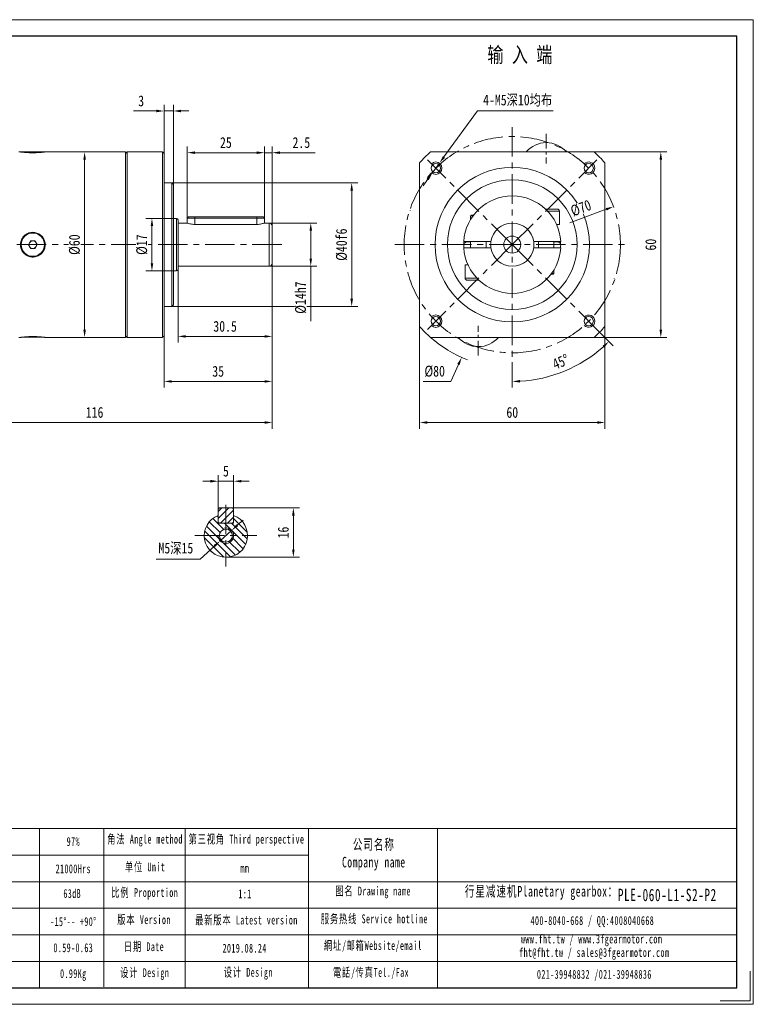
# Model space of a CAD drawing. Header units: millimetres. Extents: x -42 to 409, y -45 to 273.
# Tile 3 of 3: x 171 to 409, y -45 to 273. Entities that reach past the tile are written whole.
import ezdxf

# ---------------------------------------------------------------- set-up
doc = ezdxf.new("R2010")
doc.units = ezdxf.units.MM
doc.header["$LTSCALE"] = 1.5
doc.linetypes.add('CENTER', pattern=[10.16, 6.35, -1.27, 1.27, -1.27])
doc.layers.get('0').update_dxf_attribs({"lineweight": 18})
for name, color, linetype, lineweight in [('1轮廓实线层', 7, 'Continuous', 18), ('3中心线层', 1, 'CENTER', 18), ('5剖面线层', 2, 'Continuous', 18), ('7标注层', 4, 'Continuous', 18), ('SLD-0', 7, 'Continuous', 18)]:
    doc.layers.add(name, color=color, linetype=linetype, lineweight=lineweight)
doc.styles.add('PC_TEXTSTYLE', font='txt', dxfattribs={"width": 0.8})
doc.styles.add('TH_GBDIM', font='txt', dxfattribs={"width": 0.8})
doc.styles.add('标准', font='txt', dxfattribs={"width": 0.667})
doc.dimstyles.new('TH_GBDIM', dxfattribs={"dimtxt": 3.5, "dimasz": 2.5, "dimexe": 2, "dimexo": 0, "dimgap": 1.5, "dimtad": 1, "dimdec": 1, "dimdsep": 46, "dimtxsty": 'TH_GBDIM', "dimcen": 2.5, "dimdle": 5, "dimclrd": 4, "dimclre": 4, "dimclrt": 3, "dimadec": 0, "dimazin": 2, "dimtfac": 0.714286, "dimtdec": 1, "dimtmove": 0, "dimatfit": 3, "dimfxl": 1, "dimtolj": 1, "dimarcsym": 0})

# ---------------------------------------------------------------- blocks, each defined once
blk = doc.blocks.new('*X3')
at = {"layer": '7标注层', "transparency": 16777216}
for points in [[(247.95, 230.77), (247.95, 229.94), (250.45, 230.35)], [(255.45, 230.77), (255.45, 229.94), (252.95, 230.35)]]:
    blk.add_hatch(color=4, dxfattribs=at).paths.add_polyline_path(points, flags=0)
at = {"layer": '7标注层', "color": 4, "transparency": 16777216}
for p, q in [((247.95, 230.35), (245.45, 230.35)), ((250.45, 209.2), (250.45, 232.35)), ((250.45, 230.35), (252.95, 230.35)), ((252.95, 206.6), (252.95, 232.35)), ((255.45, 230.35), (266.81, 230.35))]:
    blk.add_line(p, q, dxfattribs=at)
at = {"layer": '7标注层', "color": 3, "transparency": 16777216, "insert": (262.38, 233.6), "char_height": 3.5, "width": 11.0444, "attachment_point": 5, "style": 'TH_GBDIM'}
blk.add_mtext('2.5', dxfattribs=at)
blk = doc.blocks.new('*X4')
at = {"layer": '7标注层', "transparency": 16777216}
for points in [[(227.95, 230.77), (227.95, 229.94), (225.45, 230.35)], [(247.95, 230.77), (247.95, 229.94), (250.45, 230.35)]]:
    blk.add_hatch(color=4, dxfattribs=at).paths.add_polyline_path(points, flags=0)
at = {"layer": '7标注层', "color": 4, "transparency": 16777216}
for p, q in [((225.45, 209.2), (225.45, 232.35)), ((227.95, 230.35), (247.95, 230.35)), ((250.45, 209.2), (250.45, 232.35))]:
    blk.add_line(p, q, dxfattribs=at)
at = {"layer": '7标注层', "color": 3, "transparency": 16777216, "insert": (237.95, 233.6), "char_height": 3.5, "width": 7.0622, "attachment_point": 5, "style": 'TH_GBDIM'}
blk.add_mtext('25', dxfattribs=at)
blk = doc.blocks.new('*X5')
at = {"layer": '7标注层', "transparency": 16777216}
for points in [[(278.26, 218.1), (279.09, 218.1), (278.68, 220.6)], [(278.26, 183.1), (279.09, 183.1), (278.68, 180.6)]]:
    blk.add_hatch(color=4, dxfattribs=at).paths.add_polyline_path(points, flags=0)
at = {"layer": '7标注层', "color": 4, "transparency": 16777216}
for p, q in [((220.45, 220.6), (280.68, 220.6)), ((278.68, 218.1), (278.68, 183.1)), ((220.45, 180.6), (280.68, 180.6))]:
    blk.add_line(p, q, dxfattribs=at)
at = {"layer": '7标注层', "color": 3, "transparency": 16777216, "insert": (275.43, 200.6), "char_height": 3.5, "width": 19.32, "attachment_point": 5, "rotation": 90, "style": 'TH_GBDIM'}
blk.add_mtext('%%C40f6', dxfattribs=at)
blk = doc.blocks.new('*X6')
at = {"layer": '7标注层', "transparency": 16777216}
for points in [[(215.45, 244.26), (215.45, 243.42), (217.95, 243.84)], [(223.45, 244.26), (223.45, 243.42), (220.95, 243.84)]]:
    blk.add_hatch(color=4, dxfattribs=at).paths.add_polyline_path(points, flags=0)
at = {"layer": '7标注层', "color": 4, "transparency": 16777216}
for p, q in [((217.95, 230.1), (217.95, 245.84)), ((220.95, 220.1), (220.95, 245.84)), ((215.45, 243.84), (208.08, 243.84)), ((220.95, 243.84), (217.95, 243.84)), ((223.45, 243.84), (225.95, 243.84))]:
    blk.add_line(p, q, dxfattribs=at)
at = {"layer": '7标注层', "color": 3, "transparency": 16777216, "insert": (210.51, 247.09), "char_height": 3.5, "width": 3.0178, "attachment_point": 5, "style": 'TH_GBDIM'}
blk.add_mtext('3', dxfattribs=at)
blk = doc.blocks.new('*X7')
at = {"layer": '7标注层', "transparency": 16777216}
for points in [[(224.95, 171.33), (224.95, 170.5), (222.45, 170.91)], [(250.45, 171.33), (250.45, 170.5), (252.95, 170.91)]]:
    blk.add_hatch(color=4, dxfattribs=at).paths.add_polyline_path(points, flags=0)
at = {"layer": '7标注层', "color": 4, "transparency": 16777216}
for p, q in [((252.95, 194.6), (252.95, 168.91)), ((222.45, 192.6), (222.45, 168.91)), ((250.45, 170.91), (224.95, 170.91))]:
    blk.add_line(p, q, dxfattribs=at)
at = {"layer": '7标注层', "color": 3, "transparency": 16777216, "insert": (237.7, 174.16), "char_height": 3.5, "width": 14.9644, "attachment_point": 5, "style": 'TH_GBDIM'}
blk.add_mtext('30.5', dxfattribs=at)
blk = doc.blocks.new('*X8')
at = {"layer": '7标注层', "transparency": 16777216}
for points in [[(220.45, 156.76), (220.45, 155.93), (217.95, 156.35)], [(250.45, 156.76), (250.45, 155.93), (252.95, 156.35)]]:
    blk.add_hatch(color=4, dxfattribs=at).paths.add_polyline_path(points, flags=0)
at = {"layer": '7标注层', "color": 4, "transparency": 16777216}
for p, q in [((252.95, 194.6), (252.95, 154.35)), ((217.95, 171.1), (217.95, 154.35)), ((250.45, 156.35), (220.45, 156.35))]:
    blk.add_line(p, q, dxfattribs=at)
at = {"layer": '7标注层', "color": 3, "transparency": 16777216, "insert": (235.45, 159.6), "char_height": 3.5, "width": 7, "attachment_point": 5, "style": 'TH_GBDIM'}
blk.add_mtext('35', dxfattribs=at)
blk = doc.blocks.new('*X10')
at = {"layer": '7标注层', "transparency": 16777216}
for points in [[(140.45, 143.48), (140.45, 142.64), (137.95, 143.06)], [(250.45, 143.48), (250.45, 142.64), (252.95, 143.06)]]:
    blk.add_hatch(color=4, dxfattribs=at).paths.add_polyline_path(points, flags=0)
at = {"layer": '7标注层', "color": 4, "transparency": 16777216}
for p, q in [((137.95, 170.6), (137.95, 141.06)), ((252.95, 168.91), (252.95, 141.06)), ((140.45, 143.06), (250.45, 143.06))]:
    blk.add_line(p, q, dxfattribs=at)
at = {"layer": '7标注层', "color": 3, "transparency": 16777216, "insert": (195.45, 146.31), "char_height": 3.5, "width": 10.6089, "attachment_point": 5, "style": 'TH_GBDIM'}
blk.add_mtext('116', dxfattribs=at)
blk = doc.blocks.new('*X14')
at = {"layer": '7标注层', "transparency": 16777216}
for points in [[(232.95, 124.48), (232.95, 123.64), (235.45, 124.06)], [(242.95, 124.48), (242.95, 123.64), (240.45, 124.06)]]:
    blk.add_hatch(color=4, dxfattribs=at).paths.add_polyline_path(points, flags=0)
at = {"layer": '7标注层', "color": 4, "transparency": 16777216}
for p, q in [((235.45, 115.06), (235.45, 126.06)), ((240.45, 115.06), (240.45, 126.06)), ((232.95, 124.06), (230.45, 124.06)), ((235.45, 124.06), (240.45, 124.06)), ((242.95, 124.06), (245.45, 124.06))]:
    blk.add_line(p, q, dxfattribs=at)
at = {"layer": '7标注层', "color": 3, "transparency": 16777216, "insert": (237.95, 127.31), "char_height": 3.5, "width": 3.0178, "attachment_point": 5, "style": 'TH_GBDIM'}
blk.add_mtext('5', dxfattribs=at)
blk = doc.blocks.new('*X15')
at = {"layer": '7标注层', "transparency": 16777216}
for points in [[(259.37, 112.96), (260.21, 112.96), (259.79, 115.46)], [(259.37, 101.96), (260.21, 101.96), (259.79, 99.46)]]:
    blk.add_hatch(color=4, dxfattribs=at).paths.add_polyline_path(points, flags=0)
at = {"layer": '7标注层', "color": 4, "transparency": 16777216}
for p, q in [((240.05, 115.46), (261.79, 115.46)), ((259.79, 112.96), (259.79, 101.96)), ((237.95, 99.46), (261.79, 99.46))]:
    blk.add_line(p, q, dxfattribs=at)
at = {"layer": '7标注层', "color": 3, "transparency": 16777216, "insert": (256.54, 107.46), "char_height": 3.5, "width": 6.8833, "attachment_point": 5, "rotation": 90, "style": 'TH_GBDIM'}
blk.add_mtext('16', dxfattribs=at)
blk = doc.blocks.new('*X16')
at = {"layer": '7标注层', "transparency": 16777216}
for points in [[(241.37, 110.13), (241.93, 109.51), (239.8, 108.14)], [(233.97, 103.4), (234.53, 102.78), (236.1, 104.77)]]:
    blk.add_hatch(color=4, dxfattribs=at).paths.add_polyline_path(points, flags=0)
at = {"layer": '7标注层', "color": 4, "transparency": 16777216}
for p, q in [((241.65, 109.82), (243.49, 111.5)), ((239.8, 108.14), (236.1, 104.77)), ((229.61, 98.87), (234.25, 103.09)), ((215.41, 98.87), (229.61, 98.87))]:
    blk.add_line(p, q, dxfattribs=at)
at = {"layer": '7标注层', "color": 3, "transparency": 16777216, "insert": (221.76, 102.26), "char_height": 3.5, "width": 23.3022, "attachment_point": 5, "style": 'TH_GBDIM'}
blk.add_mtext('M5深15', dxfattribs=at)
blk = doc.blocks.new('*X17')
at = {"layer": '7标注层', "transparency": 16777216}
for points in [[(303.16, 143.48), (303.16, 142.64), (300.66, 143.06)], [(358.16, 143.48), (358.16, 142.64), (360.66, 143.06)]]:
    blk.add_hatch(color=4, dxfattribs=at).paths.add_polyline_path(points, flags=0)
at = {"layer": '7标注层', "color": 4, "transparency": 16777216}
for p, q in [((300.66, 174.14), (300.66, 141.06)), ((360.66, 174.14), (360.66, 141.06)), ((303.16, 143.06), (358.16, 143.06))]:
    blk.add_line(p, q, dxfattribs=at)
at = {"layer": '7标注层', "color": 3, "transparency": 16777216, "insert": (330.66, 146.31), "char_height": 3.5, "width": 7.1867, "attachment_point": 5, "style": 'TH_GBDIM'}
blk.add_mtext('60', dxfattribs=at)
blk = doc.blocks.new('*X18')
at = {"layer": '7标注层', "transparency": 16777216}
for points in [[(378.32, 228.1), (379.15, 228.1), (378.74, 230.6)], [(378.32, 173.1), (379.15, 173.1), (378.74, 170.6)]]:
    blk.add_hatch(color=4, dxfattribs=at).paths.add_polyline_path(points, flags=0)
at = {"layer": '7标注层', "color": 4, "transparency": 16777216}
for p, q in [((357.11, 230.6), (380.74, 230.6)), ((378.74, 173.1), (378.74, 228.1)), ((357.11, 170.6), (380.74, 170.6))]:
    blk.add_line(p, q, dxfattribs=at)
at = {"layer": '7标注层', "color": 3, "transparency": 16777216, "insert": (375.49, 200.6), "char_height": 3.5, "width": 7.1867, "attachment_point": 5, "rotation": 90, "style": 'TH_GBDIM'}
blk.add_mtext('60', dxfattribs=at)
blk = doc.blocks.new('*X19')
at = {"layer": '7标注层', "transparency": 16777216}
for points in [[(308.22, 229.23), (308.89, 228.74), (307.08, 226.96)], [(302.92, 221.95), (303.6, 221.46), (304.73, 223.73)]]:
    blk.add_hatch(color=4, dxfattribs=at).paths.add_polyline_path(points, flags=0)
at = {"layer": '7标注层', "color": 4, "transparency": 16777216}
for p, q in [((319.37, 243.84), (308.55, 228.98)), ((343.91, 243.84), (319.37, 243.84)), ((304.73, 223.73), (307.08, 226.96)), ((303.26, 221.71), (301.79, 219.68))]:
    blk.add_line(p, q, dxfattribs=at)
at = {"layer": '7标注层', "color": 3, "transparency": 16777216, "insert": (332.39, 247.22), "char_height": 3.5, "width": 47.1022, "attachment_point": 5, "style": 'TH_GBDIM'}
blk.add_mtext('4-M5深10均布', dxfattribs=at)
blk = doc.blocks.new('*X24')
at = {"layer": '7标注层', "transparency": 16777216}
blk.add_hatch(color=4, dxfattribs=at).paths.add_polyline_path([(312.86, 162), (313.62, 161.66), (314.26, 164.11)], flags=0)
at = {"layer": '7标注层', "color": 4, "transparency": 16777216}
for p, q in [((330.66, 198.1), (330.66, 203.1)), ((328.16, 200.6), (333.16, 200.6)), ((310.78, 156.35), (313.24, 161.83)), ((301.81, 156.35), (310.78, 156.35))]:
    blk.add_line(p, q, dxfattribs=at)
blk.add_arc((330.66, 200.6), 40, 228.5904, 248.6725, dxfattribs=at)
at = {"layer": '7标注层', "color": 3, "transparency": 16777216, "insert": (305.54, 159.6), "char_height": 3.5, "width": 11.3867, "attachment_point": 5, "style": 'TH_GBDIM'}
blk.add_mtext('%%C80', dxfattribs=at)
blk = doc.blocks.new('*X27')
at = {"transparency": 16777216}
for points in [[(359.86, 167.88), (360.43, 167.27), (361.96, 169.29)], [(333.17, 155.98), (333.14, 156.81), (330.66, 156.33)]]:
    blk.add_hatch(color=4, dxfattribs=at).paths.add_polyline_path(points, flags=0)
at = {"color": 4, "transparency": 16777216}
for p, q in [((358.06, 173.19), (363.37, 167.88)), ((330.66, 162.6), (330.66, 154.33))]:
    blk.add_line(p, q, dxfattribs=at)
blk.add_arc((330.66, 200.6), 44.27, 273.236, 311.764, dxfattribs=at)
at = {"color": 3, "transparency": 16777216, "insert": (346.35, 162.7), "char_height": 3.5, "width": 12.5704, "attachment_point": 5, "rotation": 22.5, "style": 'TH_GBDIM'}
blk.add_mtext('45%%D', dxfattribs=at)
blk = doc.blocks.new('*X28')
at = {"layer": '7标注层', "transparency": 16777216}
blk.add_hatch(color=4, dxfattribs=at).paths.add_polyline_path([(360.93, 212.42), (361.22, 211.64), (363.42, 212.91)], flags=0)
at = {"layer": '7标注层', "color": 4, "transparency": 16777216}
blk.add_line((349.31, 207.61), (361.08, 212.03), dxfattribs=at)
at = {"layer": '7标注层', "color": 3, "transparency": 16777216, "insert": (352.88, 212.42), "char_height": 3.5, "width": 13.0804, "attachment_point": 5, "rotation": 20.5997, "style": 'TH_GBDIM'}
blk.add_mtext('%%C70', dxfattribs=at)
blk = doc.blocks.new('*X29')
at = {"layer": '7标注层', "transparency": 16777216}
for points in [[(265.01, 205.1), (265.84, 205.1), (265.42, 207.6)], [(265.01, 196.1), (265.84, 196.1), (265.42, 193.6)]]:
    blk.add_hatch(color=4, dxfattribs=at).paths.add_polyline_path(points, flags=0)
at = {"layer": '7标注层', "color": 4, "transparency": 16777216}
for p, q in [((251.95, 207.6), (267.42, 207.6)), ((265.42, 205.1), (265.42, 196.1)), ((251.95, 193.6), (267.42, 193.6)), ((265.42, 193.6), (265.42, 175.83))]:
    blk.add_line(p, q, dxfattribs=at)
at = {"layer": '7标注层', "color": 3, "transparency": 16777216, "insert": (262.17, 183.46), "char_height": 3.5, "width": 19.2889, "attachment_point": 5, "rotation": 90, "style": 'TH_GBDIM'}
blk.add_mtext('%%C14h7', dxfattribs=at)
blk = doc.blocks.new('*X30')
at = {"layer": '7标注层', "transparency": 16777216}
for points in [[(213.6, 206.6), (214.43, 206.6), (214.01, 209.1)], [(213.6, 194.6), (214.43, 194.6), (214.01, 192.1)]]:
    blk.add_hatch(color=4, dxfattribs=at).paths.add_polyline_path(points, flags=0)
at = {"layer": '7标注层', "color": 4, "transparency": 16777216}
for p, q in [((220.95, 209.1), (212.01, 209.1)), ((214.01, 206.6), (214.01, 194.6)), ((220.95, 192.1), (212.01, 192.1))]:
    blk.add_line(p, q, dxfattribs=at)
at = {"layer": '7标注层', "color": 3, "transparency": 16777216, "insert": (210.76, 200.6), "char_height": 3.5, "width": 11.3244, "attachment_point": 5, "rotation": 90, "style": 'TH_GBDIM'}
blk.add_mtext('%%C17', dxfattribs=at)
blk = doc.blocks.new('*X31')
at = {"layer": '7标注层', "transparency": 16777216}
for points in [[(191.8, 228.1), (192.63, 228.1), (192.22, 230.6)], [(191.8, 173.1), (192.63, 173.1), (192.22, 170.6)]]:
    blk.add_hatch(color=4, dxfattribs=at).paths.add_polyline_path(points, flags=0)
at = {"layer": '7标注层', "color": 4, "transparency": 16777216}
for p, q in [((191.35, 230.6), (194.22, 230.6)), ((192.22, 228.1), (192.22, 173.1)), ((191.35, 170.6), (194.22, 170.6))]:
    blk.add_line(p, q, dxfattribs=at)
at = {"layer": '7标注层', "color": 3, "transparency": 16777216, "insert": (188.97, 200.6), "char_height": 3.5, "width": 11.3867, "attachment_point": 5, "rotation": 90, "style": 'TH_GBDIM'}
blk.add_mtext('%%C60', dxfattribs=at)

msp = doc.modelspace()

# ---------------------------------------------------------------- hatches: boundary and pattern name
at = {"layer": '5剖面线层'}
h = msp.add_hatch(dxfattribs=at)
h.set_pattern_fill('ANSI31', color=256, style=0, pattern_type=0)
h.set_pattern_definition([(45, (0, 0), (-1.122532, 1.122532), [])])
h.paths.add_polyline_path([(240.447321, 112.993818), (240.447321, 115.05547), (240.047321, 115.45547), (237.947321, 115.45547), (237.947321, 110.45547), (240.047321, 110.45547), (240.447321, 110.85547)], flags=0)
h.paths.add_polyline_path([(237.947321, 115.45547), (235.847321, 115.45547), (235.447321, 115.05547), (235.447321, 110.85547), (235.847321, 110.45547), (237.947321, 110.45547)], flags=0)
h = msp.add_hatch(dxfattribs=at)
h.set_pattern_fill('ANSI31', color=256, style=0, pattern_type=0)
h.set_pattern_definition([(135, (0, 0), (-1.122532, -1.122532), [])])
edge = h.paths.add_edge_path(flags=0)
edge.add_line((237.947321, 110.45547), (235.447321, 110.45547))
edge.add_line((235.447321, 110.45547), (235.447321, 112.993818))
edge.add_arc((237.947321, 106.45547), 7, 110.92483202, 180.0000004)
edge.add_line((230.947321, 106.45547), (235.847321, 106.45547))
edge.add_arc((237.947322, 106.45547), 2.1, 90.00000034, 179.99999966, ccw=False)
edge.add_line((237.947321, 108.55547), (237.947321, 110.45547))
edge = h.paths.add_edge_path(flags=0)
edge.add_line((240.447321, 112.993818), (240.447321, 110.45547))
edge.add_line((240.447321, 110.45547), (237.947321, 110.45547))
edge.add_line((237.947321, 110.45547), (237.947321, 108.95547))
edge.add_arc((237.947321, 106.45547), 2.5, 0, 89.99999966, ccw=False)
edge.add_line((240.447321, 106.45547), (244.947321, 106.45547))
edge.add_arc((237.947322, 106.45547), 7, 359.9999996, 429.07516838)
edge = h.paths.add_edge_path(flags=0)
edge.add_line((244.947321, 106.45547), (240.447321, 106.45547))
edge.add_arc((237.947321, 106.45547), 2.5, 270.00000034, 359.99999966, ccw=False)
edge.add_line((237.947321, 103.95547), (237.947321, 99.45547))
edge.add_arc((237.947321, 106.45547), 7, 270.00000034, 360)
edge = h.paths.add_edge_path(flags=0)
edge.add_arc((237.947322, 106.45547), 2.5, 180, 269.99999966, ccw=False)
edge.add_line((235.447321, 106.45547), (230.947321, 106.45547))
edge.add_arc((237.947322, 106.45547), 7, 180.00000034, 269.99999966)
edge.add_line((237.947321, 99.45547), (237.947321, 103.95547))
edge = h.paths.add_edge_path(flags=0)
edge.add_line((235.847321, 106.45547), (235.447321, 106.45547))
edge.add_arc((237.947322, 106.45547), 2.5, 180.00000034, 269.99999966)
edge.add_line((237.947321, 103.95547), (237.947321, 104.35547))
edge.add_arc((237.947322, 106.45547), 2.1, 180, 269.99999966, ccw=False)
edge = h.paths.add_edge_path(flags=0)
edge.add_line((240.447321, 106.45547), (240.047321, 106.45547))
edge.add_arc((237.947321, 106.45547), 2.1, 270.00000034, 359.99999966, ccw=False)
edge.add_line((237.947321, 104.35547), (237.947321, 103.95547))
edge.add_arc((237.947321, 106.45547), 2.5, 270.00000034, 360)
edge = h.paths.add_edge_path(flags=0)
edge.add_line((237.947321, 108.95547), (237.947321, 108.55547))
edge.add_arc((237.947321, 106.45547), 2.1, 0, 89.99999966, ccw=False)
edge.add_line((240.047321, 106.45547), (240.447321, 106.45547))
edge.add_arc((237.947321, 106.45547), 2.5, 0.00000034, 89.99999966)

# ---------------------------------------------------------------- linework, layer by layer
at = {"color": 7, "linetype": 'Continuous', "lineweight": 15}
for p, q in [((341.67492, 233.595578), (341.636438, 233.595578)), ((171.682321, 230.575556), (173.666545, 230.575556)), ((173.666545, 230.575556), (179.212321, 230.575556)), ((205.447321, 230.595556), (205.447321, 170.595556)), ((205.947321, 230.595556), (205.947321, 170.595556)), ((217.447321, 170.595556), (217.447321, 230.595556)), ((217.947321, 230.095556), (217.947321, 171.095556)), ((357.113192, 230.595556), (304.198166, 230.595556)), ((300.655679, 227.053069), (300.655679, 174.138043)), ((360.655679, 174.138043), (360.655679, 227.053069)), ((220.447321, 180.595556), (220.447321, 220.595556)), ((220.947321, 220.095556), (220.947321, 181.095556)), ((297.655657, 211.614797), (297.655657, 211.576315)), ((341.4173, 212.095556), (343.468179, 212.095556)), ((343.780679, 211.470556), (342.048522, 211.470556)), ((343.468179, 212.095556), (345.280679, 212.095556)), ((345.905679, 211.470556), (343.780679, 211.470556)), ((345.905679, 211.470556), (345.905679, 207.095556)), ((221.947321, 200.595556), (221.947321, 209.095556)), ((222.447321, 208.595556), (222.447321, 200.595556)), ((225.447321, 209.195556), (225.447321, 207.595556)), ((227.947321, 209.195556), (225.447321, 209.195556)), ((225.847321, 209.595556), (227.947321, 209.595556)), ((227.947321, 209.595556), (247.947321, 209.595556)), ((227.947321, 209.195556), (227.947321, 209.595556)), ((247.947321, 209.195556), (227.947321, 209.195556)), ((227.947321, 209.195556), (227.947321, 207.133904)), ((247.947321, 207.133904), (227.947321, 207.133904)), ((247.947321, 209.595556), (250.047321, 209.595556)), ((247.947321, 209.595556), (247.947321, 209.195556)), ((250.447321, 209.195556), (247.947321, 209.195556)), ((247.947321, 209.195556), (247.947321, 207.133904)), ((250.447321, 209.195556), (250.447321, 207.595556)), ((251.947321, 200.595556), (251.947321, 207.595556)), ((317.155679, 209.895556), (317.155679, 208.708046)), ((317.944562, 209.895556), (317.155679, 209.895556)), ((317.355679, 210.095556), (318.093334, 210.095556)), ((345.905679, 207.095556), (345.001846, 207.095556)), ((252.947321, 206.595556), (252.947321, 200.595556)), ((174.004636, 200.550924), (174.687326, 201.822642)), ((174.687326, 201.822642), (176.130012, 201.867274)), ((176.130012, 201.867274), (176.890007, 200.640188)), ((314.989012, 200.595556), (315.02123, 201.599773)), ((323.222644, 201.595556), (315.438501, 201.595556)), ((317.155679, 201.595556), (317.155679, 199.595556)), ((322.155679, 201.595556), (322.155679, 199.595556)), ((345.872857, 201.595556), (338.088713, 201.595556)), ((339.155679, 201.595556), (339.155679, 199.595556)), ((344.155679, 201.595556), (344.155679, 199.595556)), ((174.764631, 199.323838), (174.004636, 200.550924)), ((176.207317, 199.368469), (174.764631, 199.323838)), ((176.890007, 200.640188), (176.207317, 199.368469)), ((221.947321, 192.095556), (221.947321, 200.595556)), ((222.447321, 200.595556), (222.447321, 192.595556)), ((251.947321, 193.595556), (251.947321, 200.595556)), ((252.947321, 200.595556), (252.947321, 194.595556)), ((315.021063, 199.593942), (314.989012, 200.595556)), ((315.438501, 199.595556), (323.222644, 199.595556)), ((338.088713, 199.595556), (345.872857, 199.595556)), ((315.405679, 194.095556), (315.405679, 189.720556)), ((315.405679, 194.095556), (316.309512, 194.095556)), ((343.366796, 191.295556), (344.155679, 191.295556)), ((344.155679, 192.483065), (344.155679, 191.295556)), ((315.405679, 189.720556), (317.530679, 189.720556)), ((317.843179, 189.095556), (316.030679, 189.095556)), ((317.530679, 189.720556), (319.262836, 189.720556)), ((319.894057, 189.095556), (317.843179, 189.095556)), ((343.955679, 191.095556), (343.218023, 191.095556)), ((363.655701, 189.576315), (363.655701, 189.614797)), ((179.212321, 170.615556), (171.682321, 170.615556)), ((304.198166, 170.595556), (357.113192, 170.595556)), ((319.636438, 167.595534), (319.67492, 167.595534)), ((235.447321, 115.05547), (235.847321, 115.45547)), ((235.447321, 115.05547), (235.447321, 110.85547)), ((235.847321, 115.45547), (240.047321, 115.45547)), ((240.047321, 115.45547), (240.447321, 115.05547)), ((240.447321, 110.85547), (240.447321, 115.05547)), ((235.447321, 110.45547), (235.447321, 112.993818)), ((240.447321, 112.993818), (240.447321, 110.45547)), ((235.847321, 110.45547), (235.447321, 110.85547)), ((235.447321, 110.45547), (240.447321, 110.45547)), ((235.847321, 110.45547), (240.047321, 110.45547)), ((240.447321, 110.85547), (240.047321, 110.45547))]:
    msp.add_line(p, q, dxfattribs=at)
for centre in [(305.906941, 225.344293), (355.404416, 225.344293), (305.906941, 175.846818), (355.404416, 175.846818)]:
    msp.add_circle(centre, 1.5)
for centre, radius in [((330.655679, 200.595556), 25), ((330.655679, 200.595556), 21), ((175.447321, 200.595556), 3.765), ((330.655679, 200.595556), 2.75), ((330.655679, 200.595556), 2.75), ((237.947321, 106.45547), 2.1)]:
    msp.add_circle(centre, radius, dxfattribs=at)
for centre, radius, start, end in [((341.636438, 225.095578), 8.5, 90, 139.67997746), ((341.67492, 225.095578), 8.5, 40.32002254, 90), ((330.655679, 200.595556), 40, 131.40962211, 138.59037789), ((330.655679, 200.595556), 40, 41.40962211, 48.59037789), ((330.655679, 200.595556), 15.75, 3.64027588, 176.35972412), ((345.280679, 211.470556), 0.625, 0, 90), ((221.947321, 208.595556), 0.5, 0, 90), ((251.947321, 206.595556), 1, 0, 90), ((330.655679, 200.595556), 7, 8.2132107, 171.7867893), ((175.447321, 200.595556), 1.25, 151.77197728, 211.77197728), ((175.447321, 200.595556), 1.25, 91.77197728, 151.77197728), ((175.447321, 200.595556), 1.25, 31.77197728, 91.77197728), ((175.447321, 200.595556), 1.25, 331.77197728, 31.77197728), ((316.45435, 199.4188), 2.125, 70.72896731, 133.43691614), ((330.655679, 200.595556), 7, 171.7867893, 188.2132107), ((330.655679, 200.595556), 7, 351.7867893, 8.2132107), ((344.857008, 199.4188), 2.125, 46.56308386, 109.27103269), ((330.655679, 200.595556), 15.666667, 356.33360965, 3.66260414), ((175.447321, 200.595556), 1.25, 211.77197728, 271.77197728), ((175.447321, 200.595556), 1.25, 271.77197728, 331.77197728), ((330.655679, 200.595556), 15.75, 183.64027588, 356.35972412), ((330.655679, 200.595556), 7, 188.2132107, 351.7867893), ((251.947321, 194.595556), 1, 270, 0), ((221.947321, 192.595556), 0.5, 270, 360), ((316.030679, 189.720556), 0.625, 180, 270), ((330.655679, 200.595556), 40, 221.40962211, 228.59037789), ((330.655679, 200.595556), 40, 311.40962211, 318.59037789), ((319.636438, 176.095534), 8.5, 220.32002254, 270), ((319.67492, 176.095534), 8.5, 270, 319.67997746), ((237.947321, 106.45547), 7, 110.92483243, 69.07516757)]:
    msp.add_arc(centre, radius, start, end, dxfattribs=at)
at = {"color": 4}
for centre, radius, start, end in [((305.906941, 225.344293), 2, 226.63724508, 135), ((355.404416, 225.344293), 2, 225, 136.63724508), ((305.906941, 175.846818), 2, 225, 133.36275492), ((355.404416, 175.846818), 2, 223.36275492, 135), ((237.947321, 106.45547), 2.5, 180, 102.49310125)]:
    msp.add_arc(centre, radius, start, end, dxfattribs=at)
at = {"color": 7, "linetype": 'Continuous', "lineweight": 15}
for points in [[(171.447321, 230.595556), (170.947321, 230.595556)], [(205.447321, 230.595556), (179.435577, 230.595556)], [(205.947321, 230.595556), (205.447321, 230.095556)], [(217.447321, 230.595556), (205.947321, 230.595556)], [(217.947321, 230.095556), (217.447321, 230.595556)], [(220.447321, 220.595556), (217.947321, 220.595556)], [(220.947321, 220.095556), (220.447321, 220.595556)], [(221.947321, 209.095556), (220.947321, 209.095556)], [(225.447321, 207.595556), (222.447321, 207.595556)], [(225.847321, 209.595556), (225.447321, 209.195556)], [(250.447321, 209.195556), (250.047321, 209.595556)], [(251.947321, 207.595556), (250.447321, 207.595556)], [(317.355679, 210.095556), (317.155679, 209.895556)], [(315.438501, 201.595556), (314.937457, 201.595556)], [(323.727476, 201.595556), (323.222644, 201.595556)], [(338.088713, 201.595556), (337.583882, 201.595556)], [(346.373901, 201.595556), (345.872857, 201.595556)], [(314.937457, 199.595556), (315.438501, 199.595556)], [(323.222644, 199.595556), (323.727476, 199.595556)], [(337.583882, 199.595556), (338.088713, 199.595556)], [(345.872857, 199.595556), (346.373901, 199.595556)], [(220.947321, 192.095556), (221.947321, 192.095556)], [(222.447321, 193.595556), (251.947321, 193.595556)], [(343.955679, 191.095556), (344.155679, 191.295556)], [(217.947321, 180.595556), (220.447321, 180.595556)], [(220.447321, 180.595556), (220.947321, 181.095556)], [(170.947321, 170.595556), (171.447321, 170.595556)], [(179.435577, 170.595556), (205.447321, 170.595556)], [(205.447321, 171.095556), (205.947321, 170.595556)], [(205.947321, 170.595556), (217.447321, 170.595556)], [(217.447321, 170.595556), (217.947321, 171.095556)]]:
    msp.add_open_spline(points, degree=1, dxfattribs=at)
for points, knots in [([(171.447321, 230.595556), (171.457901, 230.594136), (171.479367, 230.591255), (171.651992, 230.568682), (171.924864, 230.535067), (172.296013, 230.493264), (172.759602, 230.447539), (173.296406, 230.403568), (173.900547, 230.365707), (174.543218, 230.338986), (175.216676, 230.32603), (175.887876, 230.328439), (176.551017, 230.345835), (177.176294, 230.375874), (177.758876, 230.415729), (178.273591, 230.460457), (178.713967, 230.505745), (179.060474, 230.545967), (179.302905, 230.57644), (179.434228, 230.593804), (179.435193, 230.593939), (179.435577, 230.593994)], [0, 0, 0, 0, 0.4214696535, 0.8552277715, 1.2766788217, 1.7102261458, 2.1339860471, 2.5699364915, 2.9952127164, 3.4329615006, 3.855681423, 4.2908220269, 4.7108970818, 5.1430862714, 5.5645518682, 5.9980524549, 6.422765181, 6.8597775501, 7.2845548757, 7.7218335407, 8.0119347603, 8.0119347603, 8.0119347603, 8.0119347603]), ([(227.947321, 207.133904), (227.676498, 207.144032), (227.135285, 207.164272), (226.406203, 207.304424), (225.836673, 207.460615), (225.489076, 207.580471), (225.478431, 207.584464), (225.474007, 207.586124)], [0, 0, 0, 0, 0.5188067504, 1.0367802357, 1.5760148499, 2.1313466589, 2.5263022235, 2.5263022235, 2.5263022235, 2.5263022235]), ([(250.420636, 207.586124), (250.428672, 207.588961), (250.466314, 207.60225), (250.269908, 207.532043), (249.848006, 207.398079), (249.190458, 207.238002), (248.512481, 207.144818), (248.085722, 207.136577), (247.947321, 207.133904)], [0, 0, 0, 0, 0.140143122, 0.6564888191, 1.1803093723, 1.7321756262, 2.2938566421, 2.5634395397, 2.5634395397, 2.5634395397, 2.5634395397]), ([(171.447321, 200.595556), (171.458422, 200.371793), (171.480623, 199.924262), (171.653768, 199.271817), (171.927097, 198.657822), (172.299641, 198.096432), (172.762555, 197.605939), (173.301624, 197.196779), (173.903963, 196.88544), (174.549458, 196.677676), (175.220063, 196.583856), (175.894275, 196.601271), (176.553925, 196.733059), (177.182125, 196.970157), (177.761085, 197.310649), (178.278312, 197.742496), (178.715439, 198.257662), (179.062949, 198.839611), (179.305669, 199.473138), (179.440448, 200.13687), (179.459504, 200.812336), (179.368133, 201.479164), (179.164984, 202.119486), (178.86025, 202.71811), (178.457614, 203.256943), (177.970292, 203.724413), (177.408766, 204.102621), (176.791435, 204.383635), (176.13518, 204.55447), (175.461872, 204.614832), (174.789992, 204.559371), (174.138323, 204.395511), (173.524575, 204.123527), (172.962369, 203.754501), (172.470257, 203.294085), (172.058109, 202.756975), (171.745904, 202.156042), (171.501817, 201.434198), (171.467221, 200.901798), (171.447321, 200.595556)], [0, 0, 0, 0, 0.6704322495, 1.3408811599, 2.0111319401, 2.6814068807, 3.3553667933, 4.0293211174, 4.705888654, 5.3824279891, 6.054934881, 6.7274354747, 7.3955417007, 8.0636722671, 8.7339021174, 9.4041488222, 10.0796932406, 10.755220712, 11.4310263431, 12.1068069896, 12.777445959, 13.4480906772, 14.1162024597, 14.7843406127, 15.4563860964, 16.1284383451, 16.8048775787, 17.481291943, 18.1557165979, 18.8301232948, 19.4991811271, 20.1682557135, 20.8370053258, 21.5057792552, 22.1797108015, 22.8536368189, 23.5302044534, 24.2067443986, 25.122857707, 25.122857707, 25.122857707, 25.122857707]), ([(179.435577, 170.597118), (179.438898, 170.596676), (179.453179, 170.594777), (179.364217, 170.606644), (179.168271, 170.631815), (178.862885, 170.668568), (178.460435, 170.712216), (177.97498, 170.757704), (177.412077, 170.80052), (176.797413, 170.83507), (176.138639, 170.857883), (175.468313, 170.865974), (174.793099, 170.858694), (174.144414, 170.837142), (173.527033, 170.803413), (172.967557, 170.761737), (172.471885, 170.716051), (172.061879, 170.672009), (171.746515, 170.634379), (171.502317, 170.60299), (171.467325, 170.59826), (171.447321, 170.595556)], [0, 0, 0, 0, 0.1316980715, 0.5663210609, 0.9871284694, 1.4200057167, 1.8432958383, 2.2787027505, 2.7046409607, 3.1429956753, 3.5676048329, 4.0047213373, 4.4260474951, 4.8596106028, 5.2808414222, 5.7141081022, 6.1385532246, 6.575207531, 7.0011899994, 7.4396637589, 8.0249088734, 8.0249088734, 8.0249088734, 8.0249088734])]:
    msp.add_open_spline(points, degree=3, knots=knots, dxfattribs=at)
at = {"layer": '3中心线层'}
for p, q in [((330.655679, 238.595556), (330.655679, 162.595556)), ((330.655679, 200.595556), (303.253115, 227.99812)), ((330.655679, 200.595556), (358.058243, 227.99812)), ((256.02246, 200.595556), (133.710443, 200.595556)), ((292.655679, 200.595556), (368.655679, 200.595556)), ((330.655679, 200.595556), (303.253115, 173.192992)), ((330.655679, 200.595556), (358.058243, 173.192992)), ((237.947321, 116.45547), (237.947321, 96.45547)), ((227.947321, 106.45547), (247.947321, 106.45547))]:
    msp.add_line(p, q, dxfattribs=at)
at = {"layer": '3中心线层', "ltscale": 0.5}
for p, q in [((341.67492, 236.422002), (341.67492, 226.852456)), ((319.636438, 164.769109), (319.636438, 174.338656))]:
    msp.add_line(p, q, dxfattribs=at)
at = {"layer": '3中心线层'}
msp.add_circle((330.655679, 200.595556), 35, dxfattribs=at)
at = {"layer": 'SLD-0'}
for p, q in [((-2.003729, 11.670899), (403.322893, 11.670899)), ((177.650464, 11.670899), (177.650464, -39.813042)), ((198.482544, 11.670899), (198.482544, -39.527467)), ((224.783042, 11.670899), (224.783042, -39.813042)), ((264.641392, 11.670899), (264.641392, -39.813042)), ((306.49236, 11.670899), (306.49236, -39.813042)), ((36.839503, 3.080784), (264.641392, 3.080784)), ((-2.003729, -5.509332), (403.322893, -5.509332)), ((36.839503, -14.099448), (403.322893, -14.099448)), ((36.839503, -22.689563), (403.322893, -22.689563)), ((36.839503, -31.279679), (403.322893, -31.279679))]:
    msp.add_line(p, q, dxfattribs=at)
at = {"layer": 'SLD-0', "color": 3}
msp.add_lwpolyline([(407.613206, -34.450151), (407.613206, -44.103354), (397.960002, -44.103354)], dxfattribs=at)

# ---------------------------------------------------------------- texts
at = {"color": 3, "insert": (322.598407, 264.543067), "char_height": 5, "width": 31.22521552, "attachment_point": 1, "style": 'PC_TEXTSTYLE'}
msp.add_mtext('输 入 端', dxfattribs=at)
at = {"layer": 'SLD-0', "color": 1, "attachment_point": 2, "style": '标准'}
for s, insert, char_height, width in [('\\T1.1;角法 Angle method ', (211.772516, 9.692781), 2.8633719, 36.61875942), ('\\T1.1;第三视角 Third perspective', (244.611782, 9.692781), 2.8633719, 43.88514511), ('\\T1.1;97%', (188.551713, 8.92846), 2.8633719, 36.61875942), ('\\T1.1;公司名称\\PCompany name', (285.832309, 8.279688), 3.43604628, 44.48607102), ('\\T1.1;21000Hrs', (188.551713, 0.103231), 2.8633719, 36.61875942), ('\\T1.1;单位 Unit', (211.788383, 0.699763), 2.8633719, 36.61875942), ('\\T1.1;mm', (244.072039, 0.294312), 2.8633719, 36.61875942), ('\\T1.1;  行星减速机Planetary gearbox：', (338.385494, -6.871924), 3.43604628, 54.0408992), ('\\T1.1;63dB', (188.199099, -7.889458), 2.8633719, 18.89488582), ('\\T1.1;比例 Proportion', (211.683442, -7.584794), 2.8633719, 24.65552613), ('\\T1.1;1:1', (244.142589, -8.010308), 2.8633719, 36.61875942), ('\\T1.1;图名 Drawing name', (285.59744, -7.092798), 2.8633719, 36.61875942), ('\\T1.1;\\pxt5;PLE-060-L1-S2-P2', (380.836375, -7.78421), 4.00872066, 38.29483191), ('\\T1.1;服务热线 Service hotline', (286.003485, -16.096612), 2.8633719, 40.79681586), ('\\T1.1;-15%%D-- +90%%D', (188.551713, -16.995345), 2.8633719, 24.56279789), ('\\T1.1;版本 Version', (211.447757, -16.353849), 2.8633719, 36.61875942), ('\\T1.1;最新版本 Latest version', (244.588829, -16.478773), 2.8633719, 36.61875942), ('\\T1.1;400-8040-668 / QQ:4008040668', (356.586687, -16.643737), 2.8633719, 83.36824479), ('\\T1.1;0.59-0.63', (188.551713, -25.437523), 2.8633719, 19.36624964), ('\\T1.1;日期 Date', (211.419209, -25.091233), 2.8633719, 36.61875942), ('\\T1.1;網址/邮箱Website/email', (285.557631, -24.723504), 2.8633719, 42.46564536), ('\\T1.1;www.fht.tw / www.3fgearmotor.com ', (356.322668, -22.607755), 2.8633719, 83.46209438), ('\\T1.1;2019.08.24', (244.015589, -25.58877), 2.8633719, 36.61875942), ('\\T1.1;\\pxt12;fht@fht.tw / sales@3fgearmotor.com ', (357.195309, -26.967913), 2.8633719, 83.46209438), ('\\T1.1;0.99Kg', (188.551713, -33.810801), 2.8633719, 19.15840257), ('\\T1.1;设计 Design', (211.654521, -33.502406), 2.8633719, 36.61875942), ('\\T1.1;设计 Design', (245.189107, -33.389173), 2.8633719, 36.61875942), ('\\T1.1;電話/传真Tel./Fax', (284.916108, -33.417656), 2.8633719, 42.97638261), ('\\T1.1;021-39948832 /021-39948836 ', (357.22525, -34.043711), 2.8633719, 63.72962274)]:
    msp.add_mtext(s, dxfattribs=dict(at, insert=insert, char_height=char_height, width=width))

# ---------------------------------------------------------------- dimensions: what is measured, and where the dimension line sits
dim = msp.add_angular_dim_2l(base=(347.597129, 159.695278), line1=((330.655679, 238.595556), (330.655679, 162.595556)), line2=((330.655679, 200.595556), (358.058243, 173.192992)), dimstyle='TH_GBDIM', override={"dimtad": 1, "dimtih": 0, "dimtoh": 0, "dimsah": 1, "dimtdec": 0, "dimtzin": 8})
dim.commit()
dim.dimension.update_dxf_attribs({"geometry": '*X27', "text_midpoint": (346.353407, 162.697887)})
at = {"layer": '7标注层'}
for base, p1, p2, picture, middle in [((220.94732, 243.839627), (217.947321, 230.095555), (220.94732, 220.095555), '*X6', (210.513988, 243.839627)), ((250.447324, 230.353162), (252.947321, 206.595556), (250.447324, 209.195556), '*X3', (262.380655, 230.353162)), ((222.447321, 170.912296), (252.947321, 194.595556), (222.447321, 192.595556), '*X7', (237.697321, 170.912296)), ((240.447321, 124.059752), (235.447321, 115.05547), (240.447321, 115.05547), '*X14', (237.947321, 124.059752))]:
    dim = msp.add_linear_dim(base=base, p1=p1, p2=p2, dimstyle='TH_GBDIM', override={"dimdec": 5, "dimsah": 1, "dimtzin": 0}, dxfattribs=at)
    dim.commit()
    dim.dimension.update_dxf_attribs({"geometry": picture, "text_midpoint": middle, "dimtype": 160})
for p1, p2, text, picture, middle in [((304.730119, 223.72717), (307.083764, 226.961417), '4-M5深10均布', '*X19', (319.366473, 243.839627)), ((239.796471, 108.137922), (236.098172, 104.773017), 'M5深15', '*X16', (233.331699, 102.255934))]:
    dim = msp.add_diameter_dim_2p(p1=p1, p2=p2, text=text, dimstyle='TH_GBDIM', override={"dimtoh": 1, "dimdec": 0, "dimpost": '%%C<>', "dimsah": 1, "dimtzin": 0}, dxfattribs=at)
    dim.commit()
    dim.dimension.update_dxf_attribs({"geometry": picture, "text_midpoint": middle, "dimtype": 163})
for base, p1, p2, picture, middle in [((250.447324, 230.353162), (225.447322, 209.195556), (250.447324, 209.195556), '*X4', (237.947323, 233.603162)), ((217.947321, 156.345887), (252.947321, 194.595556), (217.947321, 171.095556), '*X8', (235.447321, 159.595887)), ((360.655679, 143.058557), (300.655679, 174.138043), (360.655679, 174.138043), '*X17', (330.655679, 146.308557))]:
    dim = msp.add_linear_dim(base=base, p1=p1, p2=p2, dimstyle='TH_GBDIM', override={"dimdec": 5, "dimsah": 1, "dimtzin": 0}, dxfattribs=at)
    dim.commit()
    dim.dimension.update_dxf_attribs({"geometry": picture, "text_midpoint": middle})
dim = msp.add_diameter_dim_2p(p1=(347.047713, 237.082556), p2=(314.263645, 164.108555), dimstyle='TH_GBDIM', override={"dimtih": 1, "dimtoh": 1, "dimpost": '%%C<>', "dimsah": 1, "dimtofl": 0, "dimtzin": 0}, dxfattribs=at)
dim.commit()
dim.dimension.update_dxf_attribs({"geometry": '*X24', "text_midpoint": (310.776213, 156.345887), "dimtype": 163})
for base, p1, p2, picture, middle in [((378.736041, 230.595556), (357.113192, 170.595556), (357.113192, 230.595556), '*X18', (378.736041, 200.595556)), ((259.791123, 99.45547), (240.047321, 115.45547), (237.947321, 99.45547), '*X15', (259.791123, 107.45547))]:
    dim = msp.add_linear_dim(base=base, p1=p1, p2=p2, angle=90, dimstyle='TH_GBDIM', override={"dimdec": 5, "dimsah": 1, "dimtzin": 0}, dxfattribs=at)
    dim.commit()
    dim.dimension.update_dxf_attribs({"geometry": picture, "text_midpoint": middle, "dimtype": 160})
dim = msp.add_linear_dim(base=(278.675264, 180.595555), p1=(220.447323, 220.595556), p2=(220.447323, 180.595555), angle=90, text='%%C<>f6', dimstyle='TH_GBDIM', override={"dimdec": 5, "dimsah": 1, "dimtzin": 0}, dxfattribs=at)
dim.commit()
dim.dimension.update_dxf_attribs({"geometry": '*X5', "text_midpoint": (275.425264, 200.595556)})
dim = msp.add_linear_dim(base=(252.947321, 143.058557), p1=(137.947321, 170.595555), p2=(252.947321, 168.912296), text='116', dimstyle='TH_GBDIM', override={"dimdec": 5, "dimsah": 1, "dimtzin": 0}, dxfattribs=at)
dim.commit()
dim.dimension.update_dxf_attribs({"geometry": '*X10', "text_midpoint": (195.447321, 146.308557)})

# ---------------------------------------------------------------- next in the draw order: wipeouts: each hides what was drawn before it
for points in [[(350.073995, 209.283101), (348.701832, 212.93374), (355.691091, 215.560787), (357.063254, 211.910148)], [(190.915719, 196.662222), (187.015719, 196.662222), (187.015719, 204.528889), (190.915719, 204.528889)], [(212.714132, 196.662223), (208.814132, 196.662223), (208.814132, 204.528889), (212.714132, 204.528889)], [(264.123179, 177.128889), (260.223179, 177.128889), (260.223179, 189.795556), (264.123179, 189.795556)]]:
    msp.add_wipeout(points).dxf.layer = '1轮廓实线层'

# ---------------------------------------------------------------- next in the draw order: linework, layer by layer
at = {"layer": 'SLD-0', "color": 3}
msp.add_lwpolyline([(-41.797032, -45.175932), (408.685784, -45.175932), (408.685784, 273.379773), (-41.797032, 273.379773)], close=True, dxfattribs=at)
at = {"layer": 'SLD-0', "color": 3, "lineweight": 25}
msp.add_lwpolyline([(-14.982578, -39.813042), (403.322893, -39.813042), (403.322893, 268.016882), (-14.982578, 268.016882)], close=True, dxfattribs=at)

# ---------------------------------------------------------------- next in the draw order: dimensions: what is measured, and where the dimension line sits
at = {"layer": '7标注层'}
for base, p1, p2, picture, middle in [((192.215719, 170.595555), (191.347454, 230.595556), (191.347454, 170.595555), '*X31', (188.965719, 200.595556)), ((214.014132, 192.095556), (220.94732, 209.095556), (220.94732, 192.095556), '*X30', (210.764132, 200.595556))]:
    dim = msp.add_linear_dim(base=base, p1=p1, p2=p2, angle=90, text='%%C<>', dimstyle='TH_GBDIM', override={"dimdec": 5, "dimsah": 1, "dimtzin": 0}, dxfattribs=at)
    dim.commit()
    dim.dimension.update_dxf_attribs({"geometry": picture, "text_midpoint": middle})
dim = msp.add_diameter_dim_2p(p1=(297.893529, 188.281272), p2=(363.417828, 212.909839), dimstyle='TH_GBDIM', override={"dimdec": 5, "dimpost": '%%C<>', "dimsah": 1, "dimtzin": 0}, dxfattribs=at)
dim.commit()
dim.dimension.update_dxf_attribs({"geometry": '*X28', "text_midpoint": (354.026012, 209.379744), "dimtype": 163})
dim = msp.add_linear_dim(base=(265.423179, 193.595556), p1=(251.947321, 207.595556), p2=(251.947319, 193.595556), angle=90, text='%%C<>h7', dimstyle='TH_GBDIM', override={"dimdec": 5, "dimsah": 1, "dimtzin": 0}, dxfattribs=at)
dim.commit()
dim.dimension.update_dxf_attribs({"geometry": '*X29', "text_midpoint": (265.423179, 183.462222), "dimtype": 160})

doc.saveas('drawing.dxf')
